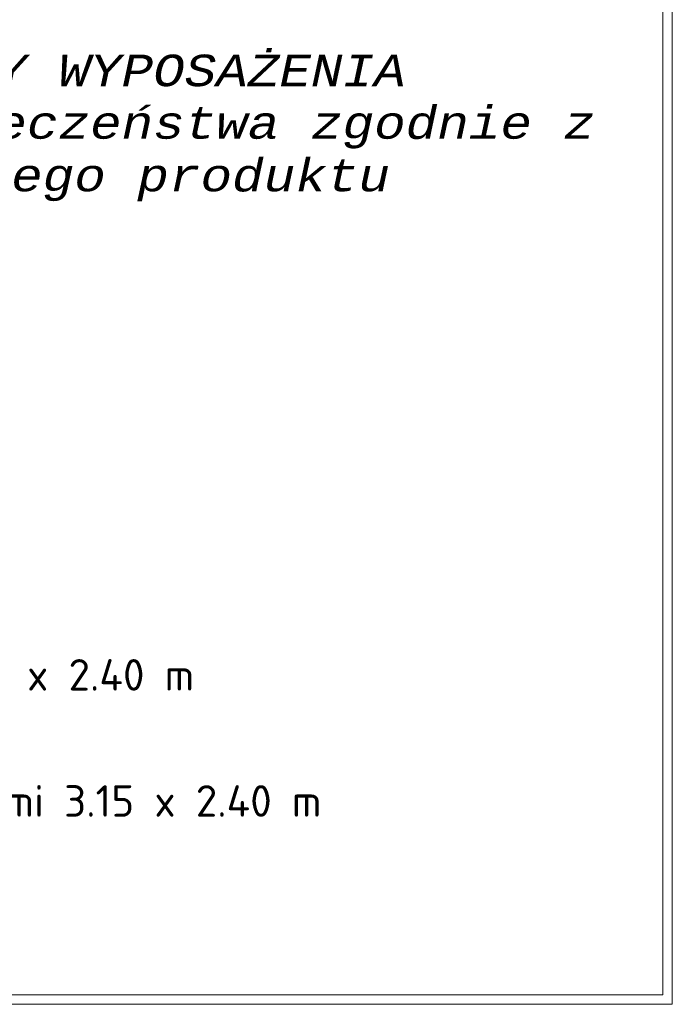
# Model space of a CAD drawing. Header units: millimetres. Extents: x 0 to 6535399, y 0 to 6021678.
# Tile 54 of 59: x 6533020 to 6533040, y 6021275 to 6021306. Entities that reach past the tile are written whole.
import ezdxf

# ---------------------------------------------------------------- set-up
doc = ezdxf.new("R2010")
doc.units = ezdxf.units.MM
doc.layers.add('PZT', color=7, linetype='Continuous', lineweight=5)
doc.styles.add('R_G ISOC', font='isocpeur.ttf')

msp = doc.modelspace()

# ---------------------------------------------------------------- linework, layer by layer
at = {"layer": 'PZT', "linetype": 'ByBlock'}
for points in [[(6532990.223, 6021274.926), (6533040.223, 6021274.926), (6533040.223, 6021449.426), (6532990.223, 6021449.426)], [(6532990.523, 6021275.226), (6533039.923, 6021275.226), (6533039.923, 6021435.226), (6532990.523, 6021435.226)]]:
    msp.add_lwpolyline(points, close=True, dxfattribs=at)

# ---------------------------------------------------------------- texts
at = {"layer": 'PZT', "char_height": 1, "style": 'R_G ISOC'}
for s, insert, width, attachment_point in [('\\pt5;{\\fISOCTEUR|b0|i1|c238|p49;PROJEKTOWANE ELEMENTY WYPOSAŻENIA\\PPLACU ZABAW + strefy bezpieczeństwa zgodnie z kartą techniczną danego produktu}', (6533015.223, 6021302.726), 46.00287, 5), ('huśtawka bocianie gniazdo 3.40 x 2.40 m', (6532999.607, 6021285.226), 40.91655, 4), ('huśtawka podwójna z siedziskami 3.15 x 2.40 m', (6532999.607, 6021281.226), 40.91655, 4)]:
    msp.add_mtext(s, dxfattribs=dict(at, insert=insert, width=width, attachment_point=attachment_point))

doc.saveas('drawing.dxf')
